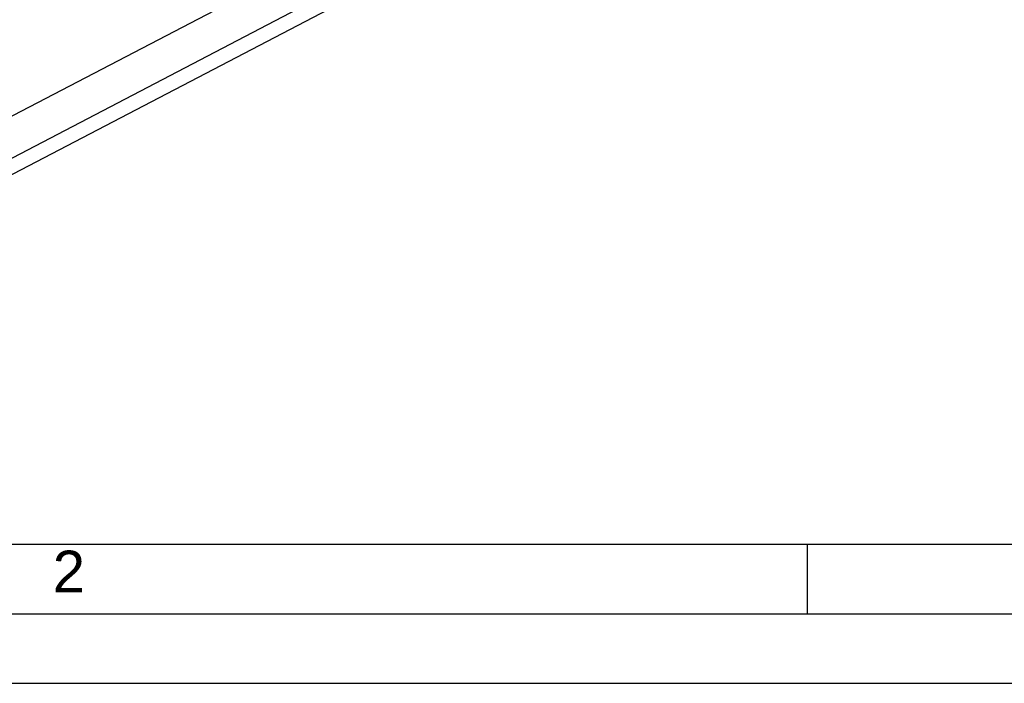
# Model space of a CAD drawing. Header units: millimetres. Extents: x 0 to 420, y 0 to 297.
# Tile 7 of 26: x 161 to 232, y 0 to 48. Entities that reach past the tile are written whole.
import ezdxf

# ---------------------------------------------------------------- set-up
doc = ezdxf.new("R2010")
doc.units = ezdxf.units.MM
doc.header["$LTSCALE"] = 23.1
doc.layers.get('0').update_dxf_attribs({"linetype": 'CONTINUOUS'})
doc.layers.add('COMPONENTS', color=7, linetype='CONTINUOUS')
doc.styles.add('TEXTSTYLE_2', font='arial.ttf')

msp = doc.modelspace()

# ---------------------------------------------------------------- linework, layer by layer
at = {"color": 7, "linetype": 'CONTINUOUS'}
msp.add_line((25, 10), (410, 10), dxfattribs=at)
at = {"color": 2, "linetype": 'CONTINUOUS'}
for p, q in [((217.5, 5), (217.5, 10)), ((20, 5), (415, 5)), ((0, 0), (232.75, 0))]:
    msp.add_line(p, q, dxfattribs=at)
at = {"layer": 'COMPONENTS', "color": 7, "linetype": 'CONTINUOUS'}
for p, q in [((142.73751, 31.66086), (197.466, 60.22409)), ((186.96294, 51.69089), (142.79728, 28.64049)), ((186.98605, 50.5231), (142.82039, 27.4727))]:
    msp.add_line(p, q, dxfattribs=at)

# ---------------------------------------------------------------- texts
at = {"color": 2, "linetype": 'CONTINUOUS', "insert": (163.19369, 9.53753), "char_height": 3, "width": 2.330855, "attachment_point": 1, "line_spacing_factor": 0.9, "style": 'TEXTSTYLE_2'}
msp.add_mtext('2', dxfattribs=at)

doc.saveas('drawing.dxf')
